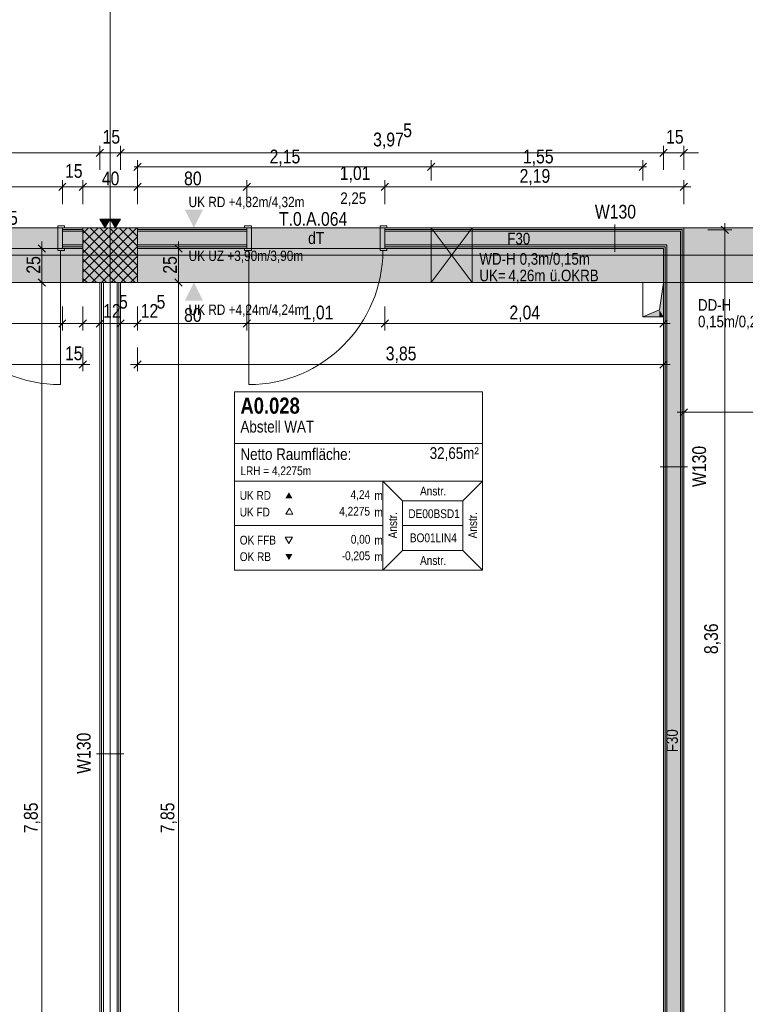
# Model space of a CAD drawing. Extents: x -620 to 300, y 62 to 1162.
# Tile 43 of 49: x -304 to -198, y 665 to 809. Entities that reach past the tile are written whole.
import ezdxf
from ezdxf.lldxf.tags import DXFTag

# ---------------------------------------------------------------- set-up
doc = ezdxf.new("R2010")
doc.units = 0
doc.layers.get('0').update_dxf_attribs({"lineweight": 13})
for name, color, linetype, lineweight, true_color in [('--Bem innen', 9, 'Continuous', 13, 0x808080), ('00 -Bauelemente -Dämmung innen', 7, 'Continuous', 9, 0xff7fe6), ('00 -Bauelemente -Gipskarton', 7, 'Continuous', 9, 0xff7fe6), ('00_Beschriftung UZ', 3, 'Continuous', 35, 0x00ff00), ('30 -33 Aussenwände- 3 Aussenstützen', 7, 'Continuous', 50, 0x0000dd), ('30 -34 Innenwände- 11 Durchbruch', 4, 'Continuous', 9, 0x00ffff), ('30 -34 Innenwände- 2 nichttragend', 7, 'Continuous', 18, 0xff7fe6), ('30 -34 Innenwände- 4 Türen_Fenster', 7, 'Continuous', 15, 0x9955ff), ('30 -35 Decken- 1 Konstruktion-Träger- Stahlbeton', 7, 'Continuous', 13, 0x33aa00), ('30 -35 Decken- 11 Durchbruch', 5, 'Continuous', 15, 0x0000ff), ('70 -72 Beschriftung- 2 Beschriftung Bauteile', 7, 'Continuous', 9, 0x9999ff), ('70 -75 Raumstempel- 1 Raumstempel', 7, 'Continuous', 25, 0xff6600), ('70 -76 Bemaßung- 2 Allgemein', 9, 'Continuous', 5, 0x808080), ('iwb_Schraffur_F30_feuerhemmend', 7, 'Continuous', 13, 0xff934a), ('iwb_Schraffur_Unterzug', 7, 'Continuous', 5, 0xffffcc)]:
    doc.layers.add(name, color=color, linetype=linetype, lineweight=lineweight, true_color=true_color)
for name, color, linetype, lineweight in [('70 -71 Achsen- 1 Gebäudeachsen', 7, 'STRICHPUNKT2-A06G945V8I', 18), ('70 -73 Bauteildarst.- 2 verdeckt 0.15', 7, 'fein_strichliert-A06G945W8I', 15), ('70 -75 Raumstempel- 3 Wandstempel', 7, 'Continuous', 50), ('Keine', 7, 'Continuous', 9)]:
    doc.layers.add(name, color=color, linetype=linetype, lineweight=lineweight)
doc.styles.get("Standard").update_dxf_attribs({"font": 'ARIALN.TTF'})
tags = doc.linetypes.add('fein_strichliert-A06G945W8I', pattern=[4, 1, -2, 1]).pattern_tags.tags
tags[8:9] = [DXFTag(74, 4), DXFTag(75, 0), DXFTag(340, '0'), DXFTag(46, 0.0), DXFTag(50, 0.0), DXFTag(44, 0.0), DXFTag(45, 0.0)]
tags[6:7] = [DXFTag(74, 4), DXFTag(75, 0), DXFTag(340, '0'), DXFTag(46, 0.0), DXFTag(50, 0.0), DXFTag(44, 0.0), DXFTag(45, 0.0)]
tags[4:5] = [DXFTag(74, 4), DXFTag(75, 0), DXFTag(340, '0'), DXFTag(46, 0.0), DXFTag(50, 0.0), DXFTag(44, 0.0), DXFTag(45, 0.0)]
tags = doc.linetypes.add('STRICHPUNKT2-A06G945V8I', pattern=[12.7, 6.35, -3.175, 0, -3.175]).pattern_tags.tags
tags[10:11] = [DXFTag(74, 4), DXFTag(75, 0), DXFTag(340, '0'), DXFTag(46, 0.0), DXFTag(50, 0.0), DXFTag(44, 0.0), DXFTag(45, 0.0)]
tags[8:9] = [DXFTag(74, 4), DXFTag(75, 0), DXFTag(340, '0'), DXFTag(46, 0.0), DXFTag(50, 0.0), DXFTag(44, 0.0), DXFTag(45, 0.0)]
tags[6:7] = [DXFTag(74, 4), DXFTag(75, 0), DXFTag(340, '0'), DXFTag(46, 0.0), DXFTag(50, 0.0), DXFTag(44, 0.0), DXFTag(45, 0.0)]
tags[4:5] = [DXFTag(74, 4), DXFTag(75, 0), DXFTag(340, '0'), DXFTag(46, 0.0), DXFTag(50, 0.0), DXFTag(44, 0.0), DXFTag(45, 0.0)]

# ---------------------------------------------------------------- blocks, each defined once
blk = doc.blocks.new('Referenz-A06G945X8I')
at = {"layer": '00 -Bauelemente -Dämmung innen', "color": 0, "linetype": 'Continuous', "lineweight": -2, "ltscale": 0.13}
for p, q in [((-294.58, 777.95), (-297.58, 777.95)), ((-270.58, 777.95), (-286.58, 777.95)), ((-207.08, 777.95), (-250.38, 777.95)), ((-207.08, 777.95), (-207.08, 610.45)), ((-294.58, 775.95), (-297.58, 775.95)), ((-270.58, 775.95), (-286.58, 775.95)), ((-209.08, 775.95), (-250.38, 775.95)), ((-209.08, 775.95), (-209.08, 610.45)), ((-291.58, 770.45), (-291.58, 613.45)), ((-289.58, 770.45), (-289.58, 613.45))]:
    blk.add_line(p, q, dxfattribs=at)
at = {"layer": '00 -Bauelemente -Gipskarton', "color": 0, "linetype": 'Continuous', "lineweight": -2, "ltscale": 0.13}
for p, q in [((-294.58, 778.45), (-297.58, 778.45)), ((-294.58, 778.2), (-297.58, 778.2)), ((-294.58, 777.95), (-297.58, 777.95)), ((-270.58, 778.45), (-286.58, 778.45)), ((-270.58, 778.2), (-286.58, 778.2)), ((-270.58, 777.95), (-286.58, 777.95)), ((-206.58, 778.45), (-250.38, 778.45)), ((-206.83, 778.2), (-250.38, 778.2)), ((-207.08, 777.95), (-250.38, 777.95)), ((-207.08, 777.95), (-207.08, 610.45)), ((-206.83, 778.2), (-206.83, 610.7)), ((-206.58, 778.45), (-206.58, 610.95)), ((-294.58, 775.95), (-297.58, 775.95)), ((-294.58, 775.7), (-297.58, 775.7)), ((-270.58, 775.95), (-286.58, 775.95)), ((-270.58, 775.7), (-286.58, 775.7)), ((-209.08, 775.95), (-250.38, 775.95)), ((-209.33, 775.7), (-250.38, 775.7)), ((-209.33, 775.7), (-209.33, 610.7)), ((-209.08, 775.95), (-209.08, 610.45)), ((-294.58, 775.45), (-297.58, 775.45)), ((-270.58, 775.45), (-286.58, 775.45)), ((-209.58, 775.45), (-250.38, 775.45)), ((-209.58, 775.45), (-209.58, 610.95)), ((-292.08, 770.45), (-292.08, 613.45)), ((-291.83, 770.45), (-291.83, 613.45)), ((-291.58, 770.45), (-291.58, 613.45)), ((-289.58, 770.45), (-289.58, 613.45)), ((-289.33, 770.45), (-289.33, 613.45)), ((-289.08, 770.45), (-289.08, 613.45))]:
    blk.add_line(p, q, dxfattribs=at)
at = {"layer": '00_Beschriftung UZ', "color": 0, "linetype": 'Continuous', "lineweight": -2, "ltscale": 0.13}
for points in [[(-279.65, 781.12), (-278.32, 778.45), (-276.98, 781.12)], [(-279.65, 775.78), (-278.32, 778.45), (-276.98, 775.78)], [(-279.65, 773.12), (-278.32, 770.45), (-276.98, 773.12)], [(-279.65, 767.78), (-278.32, 770.45), (-276.98, 767.78)]]:
    blk.add_solid(points, dxfattribs=at)
at = {"layer": '30 -33 Aussenwände- 3 Aussenstützen', "color": 0, "lineweight": -2}
for p, q in [((-294.58, 777.62), (-293.75, 778.45)), ((-294.58, 776.21), (-292.33, 778.45)), ((-294.58, 774.79), (-290.92, 778.45)), ((-294.58, 773.38), (-289.5, 778.45)), ((-294.58, 771.96), (-288.09, 778.45)), ((-294.58, 770.55), (-286.68, 778.45)), ((-294.58, 778.13), (-286.9, 770.45)), ((-293.49, 778.45), (-286.58, 771.55)), ((-293.26, 770.45), (-286.58, 777.14)), ((-292.07, 778.45), (-286.58, 772.96)), ((-290.66, 778.45), (-286.58, 774.38)), ((-289.24, 778.45), (-286.58, 775.79)), ((-287.83, 778.45), (-286.58, 777.2)), ((-294.58, 776.72), (-288.31, 770.45)), ((-291.85, 770.45), (-286.58, 775.72)), ((-294.58, 775.31), (-289.73, 770.45)), ((-291.58, 774.45), (-289.58, 774.45)), ((-290.58, 775.45), (-290.58, 773.45)), ((-290.43, 770.45), (-286.58, 774.31)), ((-294.58, 773.89), (-291.14, 770.45)), ((-289.02, 770.45), (-286.58, 772.89)), ((-294.58, 772.48), (-292.56, 770.45)), ((-287.61, 770.45), (-286.58, 771.48)), ((-294.58, 771.06), (-293.97, 770.45))]:
    blk.add_line(p, q, dxfattribs=at)
at = {"layer": '30 -33 Aussenwände- 3 Aussenstützen', "color": 0, "linetype": 'Continuous', "lineweight": -2, "ltscale": 0.13}
for p, q in [((-286.58, 778.45), (-294.58, 778.45)), ((-294.58, 778.45), (-294.58, 770.45)), ((-286.58, 770.45), (-286.58, 778.45)), ((-294.58, 770.45), (-286.58, 770.45))]:
    blk.add_line(p, q, dxfattribs=at)
at = {"layer": '30 -34 Innenwände- 11 Durchbruch', "color": 0, "linetype": 'Continuous', "lineweight": -2, "ltscale": 0.13}
for p, q in [((-243.58, 778.45), (-237.58, 778.45)), ((-237.58, 778.45), (-243.58, 770.45)), ((-237.58, 770.45), (-243.58, 778.45)), ((-243.58, 770.45), (-243.58, 778.45)), ((-243.58, 778.45), (-237.58, 770.45)), ((-237.58, 778.45), (-243.58, 770.45)), ((-237.58, 770.45), (-237.58, 778.45)), ((-243.58, 770.45), (-237.58, 770.45))]:
    blk.add_line(p, q, dxfattribs=at)
at = {"layer": '30 -34 Innenwände- 11 Durchbruch', "color": 0, "lineweight": -2}
for points in [[(-243.58, 770.45), (-243.58, 778.45), (-240.58, 774.45)], [(-237.58, 770.45), (-240.58, 774.45), (-237.58, 778.45)]]:
    blk.add_solid(points, dxfattribs=at)
at = {"layer": '30 -34 Innenwände- 2 nichttragend', "color": 0, "linetype": 'Continuous', "lineweight": -2, "ltscale": 0.13}
for p, q in [((-294.58, 778.45), (-297.58, 778.45)), ((-297.58, 778.45), (-297.26, 778.45)), ((-294.58, 778.45), (-294.58, 775.45)), ((-286.58, 778.45), (-286.58, 775.45)), ((-270.58, 778.45), (-286.58, 778.45)), ((-270.58, 778.45), (-270.9, 778.45)), ((-206.58, 778.45), (-250.38, 778.45)), ((-250.38, 778.45), (-250.06, 778.45)), ((-206.58, 778.45), (-206.58, 610.95)), ((-297.58, 775.45), (-297.26, 775.45)), ((-294.58, 775.45), (-297.58, 775.45)), ((-270.58, 775.45), (-286.58, 775.45)), ((-270.58, 775.45), (-270.9, 775.45)), ((-209.58, 775.45), (-250.38, 775.45)), ((-250.38, 775.45), (-250.06, 775.45)), ((-209.58, 775.45), (-209.58, 610.95)), ((-292.08, 770.45), (-289.08, 770.45)), ((-292.08, 770.45), (-292.08, 613.45)), ((-289.08, 770.45), (-289.08, 613.45))]:
    blk.add_line(p, q, dxfattribs=at)
at = {"layer": '30 -34 Innenwände- 4 Türen_Fenster', "color": 0, "linetype": 'Continuous', "lineweight": -2, "ltscale": 0.13}
for p, q in [((-297.26, 778.75), (-298.26, 778.75)), ((-298.26, 778.75), (-298.26, 775.15)), ((-297.26, 778.45), (-297.26, 778.75)), ((-270.9, 778.45), (-270.9, 778.75)), ((-270.9, 778.75), (-269.9, 778.75)), ((-269.9, 778.75), (-269.9, 775.15)), ((-250.06, 778.75), (-251.06, 778.75)), ((-251.06, 778.75), (-251.06, 775.15)), ((-250.06, 778.45), (-250.06, 778.75)), ((-297.58, 775.45), (-297.58, 778.45)), ((-297.58, 778.45), (-297.26, 778.45)), ((-270.58, 778.45), (-270.9, 778.45)), ((-270.58, 775.45), (-270.58, 778.45)), ((-250.38, 775.45), (-250.38, 778.45)), ((-250.38, 778.45), (-250.06, 778.45)), ((-298.26, 775.15), (-297.86, 775.15)), ((-297.86, 775.15), (-297.26, 775.15)), ((-297.26, 775.45), (-297.58, 775.45)), ((-297.26, 775.15), (-297.26, 775.45)), ((-270.9, 775.15), (-270.9, 775.45)), ((-270.9, 775.45), (-270.58, 775.45)), ((-270.3, 775.15), (-270.9, 775.15)), ((-269.9, 775.15), (-270.3, 775.15)), ((-251.06, 775.15), (-250.66, 775.15)), ((-250.66, 775.15), (-250.06, 775.15)), ((-250.06, 775.45), (-250.38, 775.45)), ((-250.06, 775.15), (-250.06, 775.45))]:
    blk.add_line(p, q, dxfattribs=at)
at = {"layer": '30 -34 Innenwände- 4 Türen_Fenster', "color": 0, "linetype": 'fein_strichliert-A06G945W8I', "lineweight": -2, "ltscale": 0.13}
for p, q in [((-297.58, 778.45), (-317.78, 778.45)), ((-250.38, 778.45), (-270.58, 778.45)), ((-297.58, 775.45), (-317.78, 775.45)), ((-297.86, 775.15), (-297.86, 755.51)), ((-250.38, 775.45), (-270.58, 775.45)), ((-270.3, 775.15), (-270.3, 755.51))]:
    blk.add_line(p, q, dxfattribs=at)
for centre, major_axis in [((-297.86, 775.15), (-19.64, 0)), ((-270.3, 775.15), (0, -19.64))]:
    blk.add_ellipse(centre, major_axis=major_axis, ratio=1, start_param=0, end_param=1.570796, dxfattribs=at)
at = {"layer": '30 -35 Decken- 1 Konstruktion-Träger- Stahlbeton', "color": 0, "linetype": 'fein_strichliert-A06G945W8I', "lineweight": -2, "ltscale": 0.13}
for p, q in [((76.5, 778.45), (-451.58, 778.45)), ((76.5, 770.45), (-451.58, 770.45))]:
    blk.add_line(p, q, dxfattribs=at)
at = {"layer": '30 -35 Decken- 11 Durchbruch', "color": 0, "linetype": 'Continuous', "lineweight": -2, "ltscale": 0.13}
for p, q in [((-212.58, 765.45), (-212.58, 770.45)), ((-212.58, 770.45), (-209.58, 770.45)), ((-209.58, 770.45), (-210.18, 766.45)), ((-209.58, 765.45), (-209.58, 770.45)), ((-210.18, 766.45), (-212.58, 765.45)), ((-212.58, 765.45), (-209.58, 765.45))]:
    blk.add_line(p, q, dxfattribs=at)
at = {"layer": '30 -35 Decken- 11 Durchbruch', "color": 0, "lineweight": -2}
for points in [[(-209.58, 765.45), (-210.18, 766.45), (-209.58, 770.45)], [(-210.18, 765.45), (-212.58, 765.45), (-210.18, 766.45)], [(-210.18, 765.45), (-210.18, 766.45), (-209.58, 765.45)]]:
    blk.add_solid(points, dxfattribs=at)
at = {"layer": '70 -71 Achsen- 1 Gebäudeachsen', "color": 0, "linetype": 'STRICHPUNKT2-A06G945V8I', "lineweight": -2, "ltscale": 0.13}
for p, q in [((-290.58, 1084.39), (-290.58, 84.95)), ((-538.63, 774.45), (76.5, 774.45))]:
    blk.add_line(p, q, dxfattribs=at)
at = {"layer": '70 -72 Beschriftung- 2 Beschriftung Bauteile', "color": 0, "lineweight": -2}
for p, q in [((-291.33, 778.45), (-292.08, 779.75)), ((-292.08, 779.75), (-290.58, 779.75)), ((-290.58, 779.75), (-291.33, 778.45)), ((-289.83, 778.45), (-290.58, 779.75)), ((-290.58, 779.75), (-289.08, 779.75)), ((-289.08, 779.75), (-289.83, 778.45))]:
    blk.add_line(p, q, dxfattribs=at)
for points in [[(-291.33, 778.45), (-292.08, 779.75), (-291.33, 779.75)], [(-291.33, 778.45), (-291.33, 779.75), (-290.58, 779.75)], [(-289.83, 778.45), (-290.58, 779.75), (-289.83, 779.75)], [(-289.83, 778.45), (-289.83, 779.75), (-289.08, 779.75)]]:
    blk.add_solid(points, dxfattribs=at)
at = {"layer": '70 -73 Bauteildarst.- 2 verdeckt 0.15', "color": 0, "linetype": 'fein_strichliert-A06G945W8I', "lineweight": -2, "ltscale": 0.13}
blk.add_line((35.42, 774.45), (-206.58, 774.45), dxfattribs=at)
at = {"layer": '70 -75 Raumstempel- 1 Raumstempel', "color": 0, "lineweight": -2}
for p, q in [((-272.38, 754.45), (-272.38, 728.31)), ((-236.06, 754.45), (-272.38, 754.45)), ((-236.06, 728.31), (-236.06, 754.45)), ((-236.06, 746.86), (-272.38, 746.86)), ((-272.38, 741.38), (-250.65, 741.38)), ((-247.77, 738.49), (-250.65, 741.38)), ((-236.06, 741.38), (-250.65, 741.38)), ((-250.65, 741.38), (-250.65, 728.31)), ((-238.94, 738.49), (-236.06, 741.38)), ((-247.77, 731.21), (-247.77, 738.49)), ((-247.77, 738.49), (-238.94, 738.49)), ((-238.94, 731.21), (-238.94, 738.49)), ((-264.34, 737.42), (-264.87, 736.52)), ((-263.82, 736.52), (-264.34, 737.42)), ((-264.87, 736.52), (-263.82, 736.52)), ((-272.38, 734.85), (-250.65, 734.85)), ((-238.94, 734.85), (-247.77, 734.85)), ((-264.41, 732.24), (-264.94, 733.15)), ((-264.94, 733.15), (-263.89, 733.15)), ((-263.89, 733.15), (-264.41, 732.24)), ((-247.77, 731.21), (-250.65, 728.31)), ((-247.77, 731.21), (-238.94, 731.21)), ((-238.94, 731.21), (-236.06, 728.31)), ((-236.06, 728.31), (-272.38, 728.31))]:
    blk.add_line(p, q, dxfattribs=at)
for points in [[(-263.89, 738.84), (-264.41, 739.74), (-264.94, 738.84)], [(-263.89, 730.71), (-264.41, 729.8), (-264.94, 730.71)]]:
    blk.add_solid(points, dxfattribs=at)
at = {"layer": '70 -75 Raumstempel- 3 Wandstempel', "color": 0, "linetype": 'Continuous', "lineweight": -2, "ltscale": 0.13}
for p, q in [((-216.68, 778.95), (-216.68, 774.95)), ((-206.08, 743.45), (-210.08, 743.45)), ((-292.58, 701.45), (-288.58, 701.45))]:
    blk.add_line(p, q, dxfattribs=at)
at = {"layer": '70 -76 Bemaßung- 2 Allgemein', "color": 0, "linetype": 'Continuous', "lineweight": -2, "ltscale": 0.13}
for p, q in [((-292.08, 786.95), (-292.08, 790.45)), ((-292.08, 786.95), (-292.08, 790.45)), ((-289.08, 786.95), (-289.08, 790.45)), ((-289.08, 786.95), (-289.08, 790.45)), ((-209.58, 786.95), (-209.58, 790.45)), ((-209.58, 786.95), (-209.58, 790.45)), ((-206.58, 786.95), (-206.58, 790.45)), ((-293.14, 789.45), (-357.52, 789.45)), ((-293.14, 789.45), (-294.2, 789.45)), ((-291.08, 789.45), (-293.14, 789.45)), ((-291.08, 789.45), (-293.14, 789.45)), ((-291.55, 789.98), (-292.61, 788.92)), ((-291.55, 789.98), (-292.61, 788.92)), ((-289.08, 789.45), (-292.08, 789.45)), ((-290.08, 789.45), (-288.02, 789.45)), ((-290.08, 789.45), (-288.02, 789.45)), ((-289.61, 788.92), (-288.55, 789.98)), ((-289.61, 788.92), (-288.55, 789.98)), ((-210.64, 789.45), (-288.02, 789.45)), ((-288.02, 789.45), (-286.96, 789.45)), ((-210.64, 789.45), (-211.7, 789.45)), ((-208.58, 789.45), (-210.64, 789.45)), ((-208.58, 789.45), (-210.64, 789.45)), ((-209.05, 789.98), (-210.11, 788.92)), ((-209.05, 789.98), (-210.11, 788.92)), ((-206.58, 789.45), (-209.58, 789.45)), ((-207.58, 789.45), (-205.52, 789.45)), ((-207.11, 788.92), (-206.05, 789.98)), ((-205.52, 789.45), (-204.46, 789.45)), ((-287.11, 786.86), (-286.05, 787.92)), ((-287.08, 787.39), (-285.52, 787.39)), ((-286.58, 785.39), (-286.58, 788.39)), ((-244.64, 787.39), (-285.52, 787.39)), ((-243.08, 787.39), (-244.64, 787.39)), ((-243.05, 787.92), (-244.11, 786.86)), ((-244.11, 786.86), (-243.05, 787.92)), ((-244.08, 787.39), (-242.52, 787.39)), ((-243.58, 785.39), (-243.58, 788.39)), ((-243.58, 785.39), (-243.58, 788.39)), ((-213.64, 787.39), (-242.52, 787.39)), ((-212.08, 787.39), (-213.64, 787.39)), ((-212.05, 787.92), (-213.11, 786.86)), ((-212.58, 785.39), (-212.58, 788.39)), ((-298.64, 784.45), (-316.72, 784.45)), ((-298.64, 784.45), (-299.7, 784.45)), ((-296.58, 784.45), (-298.64, 784.45)), ((-296.58, 784.45), (-298.64, 784.45)), ((-297.05, 784.98), (-298.11, 783.92)), ((-297.05, 784.98), (-298.11, 783.92)), ((-297.58, 781.95), (-297.58, 785.45)), ((-297.58, 781.95), (-297.58, 785.45)), ((-294.58, 784.45), (-297.58, 784.45)), ((-295.58, 784.45), (-293.52, 784.45)), ((-295.58, 784.45), (-293.52, 784.45)), ((-295.11, 783.92), (-294.05, 784.98)), ((-295.11, 783.92), (-294.05, 784.98)), ((-294.58, 781.95), (-294.58, 785.45)), ((-294.58, 781.95), (-294.58, 785.45)), ((-293.52, 784.45), (-292.46, 784.45)), ((-287.64, 784.45), (-293.52, 784.45)), ((-285.58, 784.45), (-287.64, 784.45)), ((-287.58, 784.45), (-285.52, 784.45)), ((-287.11, 783.92), (-286.05, 784.98)), ((-286.05, 784.98), (-287.11, 783.92)), ((-286.58, 781.95), (-286.58, 785.45)), ((-286.58, 781.95), (-286.58, 785.45)), ((-271.64, 784.45), (-285.52, 784.45)), ((-269.58, 784.45), (-271.64, 784.45)), ((-271.58, 784.45), (-269.52, 784.45)), ((-270.05, 784.98), (-271.11, 783.92)), ((-271.11, 783.92), (-270.05, 784.98)), ((-270.58, 781.95), (-270.58, 785.45)), ((-270.58, 781.95), (-270.58, 785.45)), ((-251.44, 784.45), (-269.52, 784.45)), ((-249.38, 784.45), (-251.44, 784.45)), ((-251.38, 784.45), (-249.32, 784.45)), ((-250.91, 783.92), (-249.85, 784.98)), ((-249.85, 784.98), (-250.91, 783.92)), ((-250.38, 781.95), (-250.38, 785.45)), ((-250.38, 781.95), (-250.38, 785.45)), ((-207.64, 784.45), (-249.32, 784.45)), ((-205.58, 784.45), (-207.64, 784.45)), ((-206.05, 784.98), (-207.11, 783.92)), ((-206.58, 781.95), (-206.58, 785.45)), ((-201.11, 778.68), (-200.05, 777.62)), ((-200.58, 779.15), (-200.58, 777.09)), ((-203.08, 778.15), (-199.58, 778.15)), ((-301.11, 775.98), (-300.05, 774.92)), ((-300.58, 776.45), (-300.58, 774.39)), ((-281.11, 775.98), (-280.05, 774.92)), ((-280.58, 776.45), (-280.58, 774.39)), ((-200.58, 612.01), (-200.58, 777.09)), ((-298.08, 775.45), (-301.58, 775.45)), ((-300.58, 771.51), (-300.58, 774.39)), ((-283.08, 775.45), (-279.58, 775.45)), ((-280.58, 771.51), (-280.58, 774.39)), ((-300.58, 769.45), (-300.58, 771.51)), ((-300.58, 771.45), (-300.58, 769.39)), ((-280.58, 769.45), (-280.58, 771.51)), ((-280.58, 771.45), (-280.58, 769.39)), ((-298.08, 770.45), (-301.58, 770.45)), ((-298.08, 770.45), (-301.58, 770.45)), ((-300.05, 769.92), (-301.11, 770.98)), ((-301.11, 770.98), (-300.05, 769.92)), ((-283.08, 770.45), (-279.58, 770.45)), ((-283.08, 770.45), (-279.58, 770.45)), ((-280.05, 769.92), (-281.11, 770.98)), ((-281.11, 770.98), (-280.05, 769.92)), ((-300.58, 614.51), (-300.58, 769.39)), ((-280.58, 614.51), (-280.58, 769.39)), ((-297.58, 766.95), (-297.58, 763.45)), ((-297.58, 766.95), (-297.58, 763.45)), ((-294.58, 766.95), (-294.58, 763.45)), ((-294.58, 766.95), (-294.58, 763.45)), ((-292.08, 766.95), (-292.08, 763.45)), ((-289.08, 766.95), (-289.08, 763.45)), ((-286.58, 766.95), (-286.58, 763.45)), ((-286.58, 766.95), (-286.58, 763.45)), ((-270.58, 766.95), (-270.58, 763.45)), ((-270.58, 766.95), (-270.58, 763.45)), ((-250.38, 766.95), (-250.38, 763.45)), ((-250.38, 766.95), (-250.38, 763.45)), ((-209.58, 766.95), (-209.58, 763.45)), ((-298.64, 764.45), (-316.72, 764.45)), ((-298.64, 764.45), (-299.7, 764.45)), ((-296.58, 764.45), (-298.64, 764.45)), ((-296.58, 764.45), (-298.64, 764.45)), ((-297.05, 764.98), (-298.11, 763.92)), ((-297.05, 764.98), (-298.11, 763.92)), ((-294.58, 764.45), (-297.58, 764.45)), ((-295.64, 764.45), (-296.7, 764.45)), ((-293.58, 764.45), (-295.64, 764.45)), ((-295.58, 764.45), (-293.52, 764.45)), ((-295.11, 763.92), (-294.05, 764.98)), ((-294.05, 764.98), (-295.11, 763.92)), ((-292.08, 764.45), (-294.58, 764.45)), ((-293.52, 764.45), (-292.46, 764.45)), ((-293.08, 764.45), (-291.02, 764.45)), ((-292.61, 763.92), (-291.55, 764.98)), ((-290.14, 764.45), (-291.2, 764.45)), ((-291.02, 764.45), (-289.96, 764.45)), ((-288.08, 764.45), (-290.14, 764.45)), ((-288.55, 764.98), (-289.61, 763.92)), ((-286.58, 764.45), (-289.08, 764.45)), ((-287.58, 764.45), (-285.52, 764.45)), ((-287.58, 764.45), (-285.52, 764.45)), ((-287.11, 763.92), (-286.05, 764.98)), ((-287.11, 763.92), (-286.05, 764.98)), ((-285.52, 764.45), (-284.46, 764.45)), ((-271.64, 764.45), (-285.52, 764.45)), ((-269.58, 764.45), (-271.64, 764.45)), ((-271.58, 764.45), (-269.52, 764.45)), ((-271.11, 763.92), (-270.05, 764.98)), ((-270.05, 764.98), (-271.11, 763.92)), ((-251.44, 764.45), (-269.52, 764.45)), ((-249.38, 764.45), (-251.44, 764.45)), ((-251.38, 764.45), (-249.32, 764.45)), ((-249.85, 764.98), (-250.91, 763.92)), ((-250.91, 763.92), (-249.85, 764.98)), ((-210.64, 764.45), (-249.32, 764.45)), ((-208.58, 764.45), (-210.64, 764.45)), ((-209.05, 764.98), (-210.11, 763.92)), ((-294.58, 760.95), (-294.58, 757.45)), ((-286.58, 760.95), (-286.58, 757.45)), ((-209.58, 760.95), (-209.58, 757.45)), ((-357.52, 758.45), (-295.64, 758.45)), ((-293.58, 758.45), (-295.64, 758.45)), ((-294.05, 758.98), (-295.11, 757.92)), ((-287.58, 758.45), (-285.52, 758.45)), ((-287.11, 757.92), (-286.05, 758.98)), ((-210.64, 758.45), (-285.52, 758.45)), ((-208.58, 758.45), (-210.64, 758.45)), ((-209.05, 758.98), (-210.11, 757.92)), ((-207.58, 751.45), (-205.52, 751.45)), ((-207.11, 750.92), (-206.05, 751.98)), ((-206.58, 748.95), (-206.58, 752.45)), ((-159.44, 751.45), (-205.52, 751.45))]:
    blk.add_line(p, q, dxfattribs=at)
at = {"layer": '--Bem innen', "color": 0, "linetype": 'Continuous', "lineweight": -2, "ltscale": 0.13, "insert": (-256.89, 783.65), "char_height": 1.7, "attachment_point": 1}
blk.add_mtext('{\\fArial Narrow;2,25}', dxfattribs=at)
at = {"layer": '00_Beschriftung UZ', "color": 0, "linetype": 'ByBlock', "lineweight": -2, "ltscale": 0.13, "char_height": 1.5103, "attachment_point": 1}
for s, insert in [('{\\fArial Narrow;UK RD +4,32m/4,32m}', (-279.1, 783)), ('{\\fArial Narrow;UK UZ +3,90m/3,90m}', (-279.1, 775.12)), ('{\\fArial Narrow;UK RD +4,24m/4,24m}', (-279.1, 767.23))]:
    blk.add_mtext(s, dxfattribs=dict(at, insert=insert))
at = {"layer": '30 -34 Innenwände- 11 Durchbruch', "color": 0, "linetype": 'Continuous', "lineweight": -2, "ltscale": 0.13, "char_height": 1.7, "attachment_point": 1}
for s, insert in [('{\\fArial Narrow;WD-H}', (-236.52, 774.76)), ('{\\fArial Narrow;0,3m/0,15m}', (-230.63, 774.76)), ('{\\fArial Narrow;UK=}', (-236.52, 772.33)), ('{\\fArial Narrow;4,26m}', (-232.27, 772.33)), ('{\\fArial Narrow;ü.OKRB}', (-226.21, 772.33))]:
    blk.add_mtext(s, dxfattribs=dict(at, insert=insert))
at = {"layer": '30 -35 Decken- 11 Durchbruch', "color": 0, "linetype": 'Continuous', "lineweight": -2, "ltscale": 0.13, "char_height": 1.7, "attachment_point": 1}
for s, insert in [('{\\fArial Narrow;DD-H}', (-204.52, 768.02)), ('{\\fArial Narrow;0,15m/0,25m}', (-204.52, 765.59))]:
    blk.add_mtext(s, dxfattribs=dict(at, insert=insert))
at = {"layer": '30 -35 Decken- 11 Durchbruch', "color": 0, "linetype": 'ByBlock', "lineweight": -2, "ltscale": 0.13, "insert": (-212.58, 763.46), "char_height": 0.0036, "attachment_point": 1}
for s in ['{\\fArial Narrow;prm3_value}', '{\\fArial Narrow;prm6_value}', '{\\fArial Narrow;prm7_type}', '{\\fArial Narrow;instanceID}', '{\\fArial Narrow;prm2_name}', '{\\fArial Narrow;prm1_name}', '{\\fArial Narrow;prm3_type}', '{\\fArial Narrow;prm5_name}', '{\\fArial Narrow;prm0_type}', '{\\fArial Narrow;prm0_name}', '{\\fArial Narrow;prm1_type}', '{\\fArial Narrow;prm2_type}', '{\\fArial Narrow;IFC_UUID}', '{\\fArial Narrow;prm1_value}', '{\\fArial Narrow;prm3_name}', '{\\fArial Narrow;prm4_name}', '{\\fArial Narrow;prm4_type}', '{\\fArial Narrow;prm4_value}', '{\\fArial Narrow;prm5_type}', '{\\fArial Narrow;prm2_value}', '{\\fArial Narrow;prm5_value}', '{\\fArial Narrow;prm6_type}', '{\\fArial Narrow;prm0_value}', '{\\fArial Narrow;prm6_name}', '{\\fArial Narrow;prm7_name}', '{\\fArial Narrow;prm7_value}']:
    blk.add_mtext(s, dxfattribs=at)
at = {"layer": '70 -75 Raumstempel- 1 Raumstempel', "color": 0, "linetype": 'Continuous', "lineweight": -2, "ltscale": 0.13, "attachment_point": 1}
for s, insert, char_height, rotation in [('{\\fArial Narrow|b1|i0;A0.028}', (-271.51, 753.6), 2.3536, 0), ('{\\fArial Narrow;Abstell WAT}', (-271.51, 750.2), 1.7117, 0), ('{\\fArial Narrow;Netto Raumfläche:}', (-271.51, 746.18), 1.7117, 0), ('{\\fArial Narrow;32,65m²}', (-243.8, 746.33), 1.7117, 0), ('{\\fArial Narrow;LRH = 4,2275m}', (-271.51, 743.53), 1.2838, 0), ('{\\fArial Narrow;UK RD}', (-271.61, 739.92), 1.2838, 0), ('{\\fArial Narrow;4,24}', (-255.39, 740.03), 1.2838, 0), ('{\\fArial Narrow;Anstr.}', (-245.21, 740.56), 1.2838, 0), ('{\\fArial Narrow;m}', (-251.89, 739.91), 1.2838, 0), ('{\\fArial Narrow;UK FD}', (-271.61, 737.48), 1.2838, 0), ('{\\fArial Narrow;4,2275}', (-257.04, 737.6), 1.2838, 0), ('{\\fArial Narrow;m}', (-251.89, 737.47), 1.2838, 0), ('{\\fArial Narrow;Anstr.}', (-249.86, 732.99), 1.2838, 90), ('{\\fArial Narrow;DE00BSD1}', (-246.92, 737.24), 1.2838, 0), ('{\\fArial Narrow;Anstr.}', (-238.15, 732.99), 1.2838, 90), ('{\\fArial Narrow;OK FFB}', (-271.61, 733.37), 1.2838, 0), ('{\\fArial Narrow;0,00}', (-255.35, 733.49), 1.2838, 0), ('{\\fArial Narrow;m}', (-251.89, 733.37), 1.2838, 0), ('{\\fArial Narrow;BO01LIN4}', (-246.7, 733.71), 1.2838, 0), ('{\\fArial Narrow;-0,205}', (-256.68, 731.08), 1.2838, 0), ('{\\fArial Narrow;OK RB}', (-271.61, 730.95), 1.2838, 0), ('{\\fArial Narrow;m}', (-251.89, 730.95), 1.2838, 0), ('{\\fArial Narrow;Anstr.}', (-245.21, 730.39), 1.2838, 0)]:
    blk.add_mtext(s, dxfattribs=dict(at, insert=insert, char_height=char_height, rotation=rotation))
at = {"layer": '70 -75 Raumstempel- 3 Wandstempel', "color": 0, "linetype": 'Continuous', "lineweight": -2, "ltscale": 0.13, "attachment_point": 1}
for s, insert, char_height in [('{\\fArial Narrow;W130}', (-219.62, 781.83), 2.0138), ('{\\fArial Narrow;F30}', (-232.44, 777.73), 1.7)]:
    blk.add_mtext(s, dxfattribs=dict(at, insert=insert, char_height=char_height))
at = {"layer": '70 -75 Raumstempel- 3 Wandstempel', "color": 0, "linetype": 'Continuous', "lineweight": -2, "ltscale": 0.13, "attachment_point": 1, "rotation": 90}
for s, insert, char_height in [('{\\fArial Narrow;W130}', (-205.36, 740.51), 2.0138), ('{\\fArial Narrow;W130}', (-295.46, 698.51), 2.0138), ('{\\fArial Narrow;F30}', (-209.16, 701.68), 1.7)]:
    blk.add_mtext(s, dxfattribs=dict(at, insert=insert, char_height=char_height))
at = {"layer": '70 -76 Bemaßung- 2 Allgemein', "color": 0, "linetype": 'Continuous', "lineweight": -2, "ltscale": 0.13, "char_height": 2.0138, "attachment_point": 1}
for s, insert in [('{\\fArial Narrow;5}', (-247.68, 793.75)), ('{\\fArial Narrow;15}', (-291.69, 792.8)), ('{\\fArial Narrow;3,97}', (-252.08, 792.4)), ('{\\fArial Narrow;15}', (-209.19, 792.8)), ('{\\fArial Narrow;2,15}', (-267.24, 789.91)), ('{\\fArial Narrow;1,55}', (-230.15, 789.91)), ('{\\fArial Narrow;15}', (-297.19, 787.8)), ('{\\fArial Narrow;1,01}', (-256.96, 787.48)), ('{\\fArial Narrow;40}', (-291.8, 786.7)), ('{\\fArial Narrow;80}', (-279.76, 786.7)), ('{\\fArial Narrow;2,19}', (-230.64, 787.07)), ('{\\fArial Narrow;5}', (-289.29, 768.64)), ('{\\fArial Narrow;5}', (-283.79, 768.64)), ('{\\fArial Narrow;12}', (-291.61, 767.3)), ('{\\fArial Narrow;12}', (-286.11, 767.3)), ('{\\fArial Narrow;1,01}', (-262.39, 767.07)), ('{\\fArial Narrow;2,04}', (-232.13, 767.07)), ('{\\fArial Narrow;80}', (-279.76, 766.7)), ('{\\fArial Narrow;15}', (-297.19, 761.09)), ('{\\fArial Narrow;3,85}', (-250.23, 761.07))]:
    blk.add_mtext(s, dxfattribs=dict(at, insert=insert))
at = {"layer": '70 -76 Bemaßung- 2 Allgemein', "color": 0, "linetype": 'Continuous', "lineweight": -2, "ltscale": 0.13, "char_height": 2.0138, "attachment_point": 1, "rotation": 90}
for s, insert in [('{\\fArial Narrow;25}', (-302.83, 771.75)), ('{\\fArial Narrow;25}', (-282.83, 771.75)), ('{\\fArial Narrow;8,36}', (-203.61, 716.04)), ('{\\fArial Narrow;7,85}', (-303.2, 689.81)), ('{\\fArial Narrow;7,85}', (-283.2, 689.81))]:
    blk.add_mtext(s, dxfattribs=dict(at, insert=insert))
at = {"layer": 'Keine', "color": 0, "linetype": 'Continuous', "lineweight": -2, "ltscale": 0.13, "attachment_point": 1}
for s, insert, char_height in [('{\\fArial Narrow;T.0.A.065}', (-314.11, 780.93), 2.0138), ('{\\fArial Narrow;T.0.A.064}', (-265.87, 780.77), 2.0138), ('{\\fArial Narrow;dT}', (-261.6, 777.85), 1.7621)]:
    blk.add_mtext(s, dxfattribs=dict(at, insert=insert, char_height=char_height))
blk = doc.blocks.new('Referenz-A06G945Z8I')
at = {"layer": 'iwb_Schraffur_F30_feuerhemmend', "linetype": 'Continuous', "ltscale": 0.13}
blk.add_hatch(color=256, dxfattribs=at).paths.add_polyline_path([(-206.58, 778.45), (-206.58, 610.25), (-205.18, 610.25), (-205.18, 608.65), (-206.58, 608.65), (-206.58, 607.95), (-209.58, 607.95), (-209.58, 775.45), (-250.38, 775.45), (-250.38, 778.45)])
blk.add_solid([(-270.58, 778.45), (-270.58, 775.45), (-297.08, 778.45), (-297.08, 775.45)], dxfattribs=at)
at = {"layer": 'iwb_Schraffur_Unterzug', "linetype": 'Continuous', "ltscale": 0.13}
for points in [[(-538.63, 778.45), (76.5, 778.45), (76.5, 776.8)], [(-538.63, 778.45), (76.5, 776.8), (-538.63, 776.09)], [(-538.63, 776.09), (76.5, 776.8), (76.5, 772.11)], [(-538.63, 776.09), (76.5, 772.11), (-538.63, 772.81)], [(-538.63, 772.81), (76.5, 772.11), (76.5, 770.45)], [(-538.63, 772.81), (76.5, 770.45), (-538.63, 770.45)]]:
    blk.add_solid(points, dxfattribs=at)

msp = doc.modelspace()

# ---------------------------------------------------------------- block references
at = {"color": 8, "lineweight": 13, "ltscale": 0.13, "true_color": 0x808080}
msp.add_blockref('Referenz-A06G945X8I', (0, 0), dxfattribs=at)
at = {"color": 8, "lineweight": 25, "ltscale": 0.25, "true_color": 0x808080}
msp.add_blockref('Referenz-A06G945Z8I', (0, 0), dxfattribs=at)

doc.saveas('drawing.dxf')
